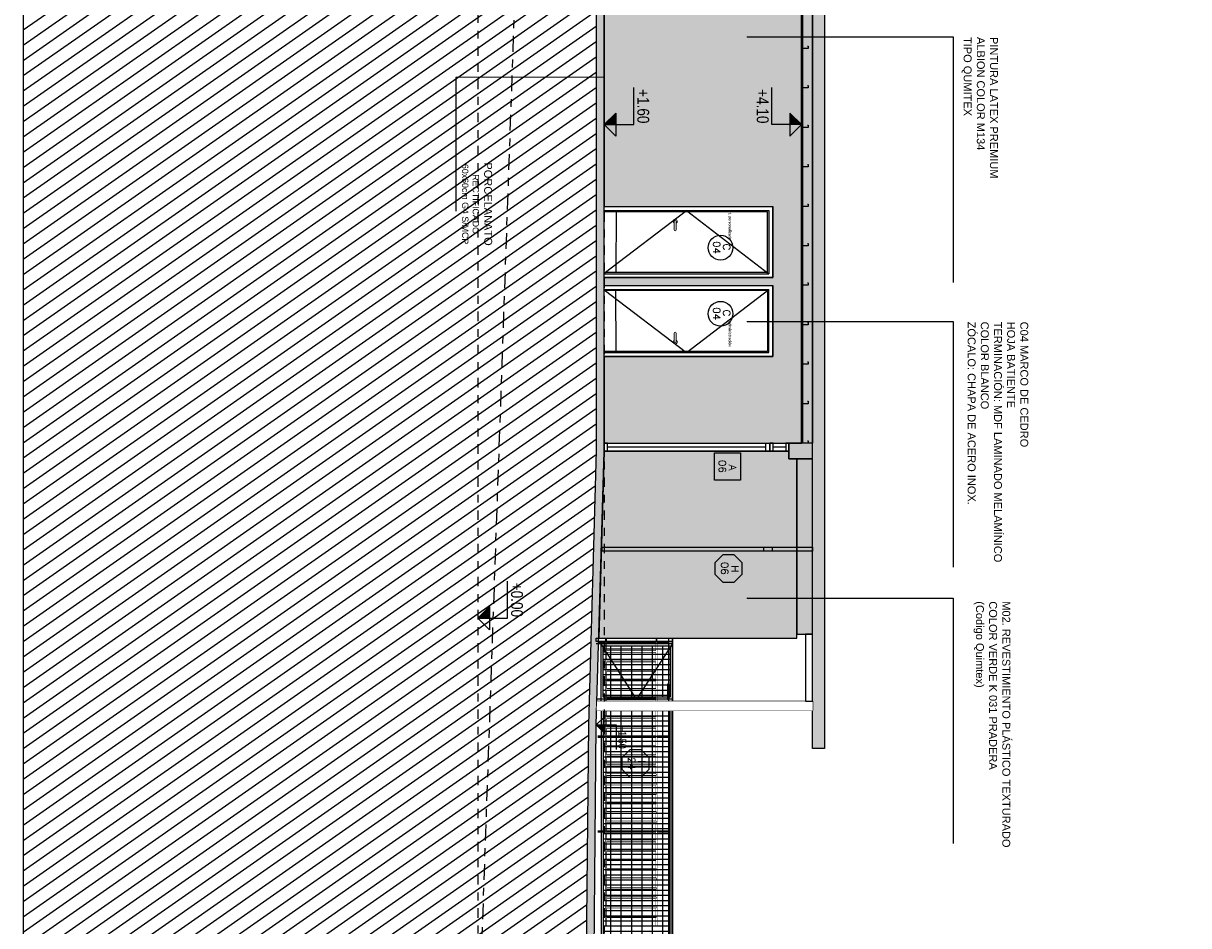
# Model space of a CAD drawing. Header units: millimetres. Extents: x 4617 to 4884, y 1258 to 1784.
# Tile 108 of 168: x 4701 to 4716, y 1393 to 1405. Entities that reach past the tile are written whole.
import ezdxf
from ezdxf.enums import TextEntityAlignment as Align

# ---------------------------------------------------------------- set-up
doc = ezdxf.new("R2010")
doc.units = ezdxf.units.MM
doc.header["$LTSCALE"] = 0.4
doc.set_wipeout_variables(frame=1)
for name, pattern in [('DASHDOT', [1, 0.5, -0.25, 0, -0.25]), ('HIDDEN', [9.525, 6.35, -3.175]), ('HIDDEN2', [4.7625, 3.175, -1.5875])]:
    doc.linetypes.add(name, pattern=pattern)
for name, color, linetype in [('00 AC - MUROS', 1, 'Continuous'), ('00 AC - SUELO', 1, 'Continuous'), ('200', 6, 'Continuous'), ('200cotas50', 1, 'Continuous'), ('A ALUMINIO', 4, 'Continuous'), ('A BARANDA', 4, 'Continuous'), ('A CARPINTERIA', 4, 'Continuous'), ('A HATCH TABIQUE', 254, 'Continuous'), ('A HERRERÍA', 4, 'Continuous'), ('A MURO', 1, 'Continuous'), ('A MURO VISTO', 2, 'Continuous'), ('A PROYECCION', 8, 'Continuous'), ('A PROYECCION 2', 2, 'Continuous'), ('A PROYECCION DISC', 253, 'HIDDEN2'), ('A VEGETACIÓN', 253, 'Continuous'), ('Hatch 354', 254, 'Continuous'), ('TXT', 3, 'Continuous'), ('TXT COTA', 3, 'Continuous'), ('TXT PLANILLAS', 3, 'Continuous')]:
    doc.layers.add(name, color=color, linetype=linetype)
doc.styles.add('arial', font='arial.ttf')
doc.styles.add('ARIAL NARROW', font='ARIALN.TTF')
doc.styles.add('ROMANS', font='romans', dxfattribs={"height": 2})
doc.styles.add('SaAS simplex', font='simplex.shx', dxfattribs={"width": 0.8})
doc.dimstyles.new('COTAS 125', dxfattribs={"dimscale": 0.01, "dimtxt": 15, "dimasz": 8, "dimexe": 5, "dimexo": 20, "dimgap": 10, "dimtad": 0, "dimzin": 9, "dimdsep": 46, "dimtxsty": 'SaAS simplex', "dimblk": 'OBLIQUE', "dimcen": 0, "dimclrd": 8, "dimclre": 8, "dimclrt": 256, "dimadec": 1, "dimazin": 0, "dimtfac": 1, "dimtmove": 2, "dimatfit": 3, "dimldrblk": 'OBLIQUE', "dimfxl": 10, "dimlwd": -1, "dimlwe": -1, "dimarcsym": 0})

# ---------------------------------------------------------------- blocks, each defined once
blk = doc.blocks.new('*U575')
at = {"color": 0, "linetype": 'ByBlock', "ltscale": 0.1}
blk.add_lwpolyline([(0, 0.344), (0.119, 0.344), (0.288, 0.175), (0.288, -0.064), (0.119, -0.233), (0, -0.233), (-0.119, -0.233), (-0.288, -0.064), (-0.288, 0.175), (-0.119, 0.344)], close=True, dxfattribs=at)
at = {"color": 0, "style": 'ROMANS', "width": 1.1}
blk.add_text('H', height=0.15, dxfattribs=at).set_placement((-0.088, 0.112))
at = {"color": 0, "linetype": 'ByBlock', "style": 'ROMANS', "width": 1.05}
blk.add_attdef('NRO', text='', height=0.15, dxfattribs=at).set_placement((0, -0.027), align=Align.MIDDLE)
blk = doc.blocks.new('*U468')
at = {"color": 0, "linetype": 'ByBlock'}
blk.add_lwpolyline([(-0.287, -0.195), (0.287, -0.195), (0.287, 0.354), (-0.287, 0.354)], close=True, dxfattribs=at)
at = {"color": 0, "linetype": 'ByBlock', "style": 'ROMANS', "width": 1.1}
blk.add_text('A', height=0.15, dxfattribs=at).set_placement((-0.088, 0.112))
at = {"color": 0, "linetype": 'ByBlock', "style": 'ROMANS', "width": 1.05}
blk.add_attdef('NRO', text='', height=0.15, dxfattribs=at).set_placement((0, -0.027), align=Align.MIDDLE)
blk = doc.blocks.new('Nivel corte')
at = {"color": 0}
for p, q in [((0, 0.2), (0.25, 0.2)), ((0, 0), (0, 0.2)), ((0.0784, 0.0784), (-0.0784, 0.0784)), ((0, 0), (-0.0784, 0.0784)), ((0, 0), (0.0784, 0.0784))]:
    blk.add_line(p, q, dxfattribs=at)
blk.add_solid([(0, 0), (0.0784, 0.0784), (0, 0.0784), (0.0784, 0.0784)], dxfattribs=at)
at = {"color": 0, "style": 'ARIAL NARROW', "flags": 4}
blk.add_attdef('NIVEL', text='', height=0.08, dxfattribs=at).set_placement((0.125, 0.2), align=Align.BOTTOM_CENTER)
blk = doc.blocks.new('Baranda larga')
at = {"color": 6}
for points in [[(-0.048, -2.738), (-0.945, -2.738), (-0.945, -2.748), (-0.048, -2.748)], [(-0.048, -3.938), (-0.945, -3.938), (-0.945, -3.948), (-0.048, -3.948)]]:
    blk.add_lwpolyline(points, dxfattribs=at)
at = {"color": 2}
for points in [[(-0.795, -3.938), (-0.785, -3.938), (-0.785, -2.748), (-0.795, -2.748)], [(-0.155, -3.938), (-0.145, -3.938), (-0.145, -2.748), (-0.155, -2.748)]]:
    blk.add_lwpolyline(points, close=True, dxfattribs=at)
for points in [[(-0.785, -3.993), (-0.785, -3.948), (-0.795, -3.948), (-0.795, -3.993)], [(-0.145, -3.993), (-0.145, -3.948), (-0.155, -3.948), (-0.155, -3.993)]]:
    blk.add_lwpolyline(points, dxfattribs=at)
at = {"layer": 'A PROYECCION'}
for points in [[(-0.785, -1.189), (-0.155, -1.189), (-0.155, -1.177), (-0.785, -1.177)], [(-0.785, -1.309), (-0.155, -1.309), (-0.155, -1.297), (-0.785, -1.297)], [(-0.785, -1.429), (-0.155, -1.429), (-0.155, -1.417), (-0.785, -1.417)], [(-0.785, -2.389), (-0.155, -2.389), (-0.155, -2.377), (-0.785, -2.377)], [(-0.785, -2.509), (-0.155, -2.509), (-0.155, -2.497), (-0.785, -2.497)], [(-0.785, -2.629), (-0.155, -2.629), (-0.155, -2.617), (-0.785, -2.617)], [(-0.785, -2.869), (-0.155, -2.869), (-0.155, -2.857), (-0.785, -2.857)], [(-0.785, -2.989), (-0.155, -2.989), (-0.155, -2.977), (-0.785, -2.977)], [(-0.785, -3.109), (-0.155, -3.109), (-0.155, -3.097), (-0.785, -3.097)], [(-0.785, -3.229), (-0.155, -3.229), (-0.155, -3.217), (-0.785, -3.217)], [(-0.785, -3.349), (-0.155, -3.349), (-0.155, -3.337), (-0.785, -3.337)], [(-0.785, -3.469), (-0.155, -3.469), (-0.155, -3.457), (-0.785, -3.457)], [(-0.785, -3.589), (-0.155, -3.589), (-0.155, -3.577), (-0.785, -3.577)], [(-0.785, -3.709), (-0.155, -3.709), (-0.155, -3.697), (-0.785, -3.697)], [(-0.785, -3.829), (-0.155, -3.829), (-0.155, -3.817), (-0.785, -3.817)]]:
    blk.add_lwpolyline(points, close=True, dxfattribs=at)
at = {"color": 2}
blk.add_wipeout([(-0.795, -3.938), (-0.785, -3.938), (-0.785, -2.748), (-0.795, -2.748)], dxfattribs=at)
blk.add_lwpolyline([(-0.795, -2.738), (-0.785, -2.738), (-0.785, -1.548), (-0.795, -1.548)], close=True, dxfattribs=at)
for points in [[(-0.785, -2.869), (-0.155, -2.869), (-0.155, -2.857), (-0.785, -2.857)], [(-0.785, -2.989), (-0.155, -2.989), (-0.155, -2.977), (-0.785, -2.977)], [(-0.785, -3.109), (-0.155, -3.109), (-0.155, -3.097), (-0.785, -3.097)], [(-0.785, -3.229), (-0.155, -3.229), (-0.155, -3.217), (-0.785, -3.217)], [(-0.785, -3.349), (-0.155, -3.349), (-0.155, -3.337), (-0.785, -3.337)], [(-0.785, -3.469), (-0.155, -3.469), (-0.155, -3.457), (-0.785, -3.457)], [(-0.785, -3.589), (-0.155, -3.589), (-0.155, -3.577), (-0.785, -3.577)], [(-0.785, -3.709), (-0.155, -3.709), (-0.155, -3.697), (-0.785, -3.697)], [(-0.785, -3.829), (-0.155, -3.829), (-0.155, -3.817), (-0.785, -3.817)]]:
    blk.add_wipeout(points).dxf.layer = 'A PROYECCION'
for points in [[(-0.795, -2.738), (-0.785, -2.738), (-0.785, -1.548), (-0.795, -1.548)], [(-0.155, -3.938), (-0.145, -3.938), (-0.145, -2.748), (-0.155, -2.748)]]:
    blk.add_wipeout(points, dxfattribs=at)
for points in [[(-0.795, -1.538), (-0.785, -1.538), (-0.785, -0.348), (-0.795, -0.348)], [(-0.155, -2.738), (-0.145, -2.738), (-0.145, -1.548), (-0.155, -1.548)]]:
    blk.add_lwpolyline(points, close=True, dxfattribs=at)
for points in [[(-0.785, -2.389), (-0.155, -2.389), (-0.155, -2.377), (-0.785, -2.377)], [(-0.785, -2.509), (-0.155, -2.509), (-0.155, -2.497), (-0.785, -2.497)], [(-0.785, -2.629), (-0.155, -2.629), (-0.155, -2.617), (-0.785, -2.617)]]:
    blk.add_wipeout(points).dxf.layer = 'A PROYECCION'
blk.add_wipeout([(-0.155, -2.738), (-0.145, -2.738), (-0.145, -1.548), (-0.155, -1.548)], dxfattribs=at)
blk.add_lwpolyline([(-0.995, -3.993), (-0.995, 0.317), (0.707, 3), (0.749, 2.973), (-0.945, 0.302), (-0.945, -3.993)], dxfattribs=at)
blk.add_lwpolyline([(-0.155, -1.538), (-0.145, -1.538), (-0.145, -0.348), (-0.155, -0.348)], close=True, dxfattribs=at)
at = {"color": 6}
blk.add_lwpolyline([(-0.048, -1.538), (-0.945, -1.538), (-0.945, -1.548), (-0.048, -1.548)], dxfattribs=at)
at = {"layer": 'A PROYECCION'}
for points in [[(-0.785, -1.669), (-0.155, -1.669), (-0.155, -1.657), (-0.785, -1.657)], [(-0.785, -1.789), (-0.155, -1.789), (-0.155, -1.777), (-0.785, -1.777)], [(-0.785, -1.909), (-0.155, -1.909), (-0.155, -1.897), (-0.785, -1.897)], [(-0.785, -2.029), (-0.155, -2.029), (-0.155, -2.017), (-0.785, -2.017)], [(-0.785, -2.149), (-0.155, -2.149), (-0.155, -2.137), (-0.785, -2.137)], [(-0.785, -2.269), (-0.155, -2.269), (-0.155, -2.257), (-0.785, -2.257)]]:
    blk.add_lwpolyline(points, close=True, dxfattribs=at)
at = {"color": 2}
blk.add_wipeout([(-0.795, -1.538), (-0.785, -1.538), (-0.785, -0.348), (-0.795, -0.348)], dxfattribs=at)
for points in [[(-0.785, -1.669), (-0.155, -1.669), (-0.155, -1.657), (-0.785, -1.657)], [(-0.785, -1.789), (-0.155, -1.789), (-0.155, -1.777), (-0.785, -1.777)], [(-0.785, -1.909), (-0.155, -1.909), (-0.155, -1.897), (-0.785, -1.897)], [(-0.785, -2.029), (-0.155, -2.029), (-0.155, -2.017), (-0.785, -2.017)], [(-0.785, -2.149), (-0.155, -2.149), (-0.155, -2.137), (-0.785, -2.137)], [(-0.785, -2.269), (-0.155, -2.269), (-0.155, -2.257), (-0.785, -2.257)]]:
    blk.add_wipeout(points).dxf.layer = 'A PROYECCION'
for points in [[(-0.785, -1.189), (-0.155, -1.189), (-0.155, -1.177), (-0.785, -1.177)], [(-0.785, -1.309), (-0.155, -1.309), (-0.155, -1.297), (-0.785, -1.297)], [(-0.785, -1.429), (-0.155, -1.429), (-0.155, -1.417), (-0.785, -1.417)]]:
    blk.add_wipeout(points).dxf.layer = 'A PROYECCION'
blk.add_wipeout([(-0.155, -1.538), (-0.145, -1.538), (-0.145, -0.348), (-0.155, -0.348)], dxfattribs=at)
at = {"layer": 'A PROYECCION'}
for points in [[(-0.785, -0.469), (-0.155, -0.469), (-0.155, -0.457), (-0.785, -0.457)], [(-0.785, -0.589), (-0.155, -0.589), (-0.155, -0.577), (-0.785, -0.577)], [(-0.785, -0.709), (-0.155, -0.709), (-0.155, -0.697), (-0.785, -0.697)], [(-0.785, -0.829), (-0.155, -0.829), (-0.155, -0.817), (-0.785, -0.817)], [(-0.785, -0.949), (-0.155, -0.949), (-0.155, -0.937), (-0.785, -0.937)], [(-0.785, -1.069), (-0.155, -1.069), (-0.155, -1.057), (-0.785, -1.057)]]:
    blk.add_lwpolyline(points, close=True, dxfattribs=at)
for points in [[(-0.785, -0.469), (-0.155, -0.469), (-0.155, -0.457), (-0.785, -0.457)], [(-0.785, -0.589), (-0.155, -0.589), (-0.155, -0.577), (-0.785, -0.577)], [(-0.785, -0.709), (-0.155, -0.709), (-0.155, -0.697), (-0.785, -0.697)], [(-0.785, -0.829), (-0.155, -0.829), (-0.155, -0.817), (-0.785, -0.817)], [(-0.785, -0.949), (-0.155, -0.949), (-0.155, -0.937), (-0.785, -0.937)], [(-0.785, -1.069), (-0.155, -1.069), (-0.155, -1.057), (-0.785, -1.057)]]:
    blk.add_wipeout(points).dxf.layer = 'A PROYECCION'
blk = doc.blocks.new('A$C1B253AFD')
at = {"layer": 'Hatch 354'}
h = blk.add_hatch(dxfattribs=at)
h.set_pattern_fill('_USER', color=254, scale=0.132, pattern_type=0)
h.set_pattern_definition([(0, (24.50442, 118.20313), (0, 0.132), [])])
h.paths.add_polyline_path([(0.1, 0.085), (0.1, 0.935), (0.75, 0.935), (0.75, 0.085)])
h.paths.add_polyline_path([(4.028, 0.935), (0.85, 0.935), (0.85, 0.085), (4.028, 0.085)])
at = {"layer": 'A HERRERÍA'}
for p, q in [((0.075, 0.96), (0.075, 0.06)), ((0.075, 0.06), (0.075, 0)), ((4.028, 0.085), (4.028, 0)), ((4.05, 0.06), (4.05, 0))]:
    blk.add_line(p, q, dxfattribs=at)
blk.add_lwpolyline([(0, 0.96), (0.043, 0.96), (0.043, 0), (0, 0)], close=True, dxfattribs=at)
at = {"color": 251}
for points in [[(0.807, 0.06), (0.807, 0.96), (0.85, 0.96), (0.85, 0.085), (0.85, 0.06)], [(3.191, 0.96), (4.028, 0.96), (4.028, 0.935), (3.191, 0.935)]]:
    blk.add_wipeout(points, dxfattribs=at)
at = {"layer": 'A PROYECCION 2'}
h = blk.add_hatch(color=8, dxfattribs=at)
h.dxf.hatch_style = 1
h.paths.add_polyline_path([(0.585, 0.923), (0.585, 0.902), (0.775, 0.902), (0.775, 0.923)])
at = {"layer": 'Hatch 354'}
h = blk.add_hatch(dxfattribs=at)
h.set_pattern_fill('_USER', color=254, scale=0.065, angle=90, pattern_type=0)
h.set_pattern_definition([(90, (24.50442, 118.20313), (-0.065, 4e-18), [])])
h.paths.add_polyline_path([(4.028, 0.935), (0.85, 0.935), (0.85, 0.085), (4.028, 0.085)])
h.paths.add_polyline_path([(0.1, 0.085), (0.1, 0.935), (0.75, 0.935), (0.75, 0.085)])
at = {"layer": 'A HERRERÍA'}
for p, q in [((0.775, 0.96), (0.775, 0.06)), ((0.807, 0.96), (0.807, 0)), ((0.775, 0.06), (0.775, 0))]:
    blk.add_line(p, q, dxfattribs=at)
for points in [[(0.043, 0.96), (0.807, 0.96), (0.807, 0.06), (0.043, 0.06)], [(0.1, 0.085), (0.1, 0.935), (0.75, 0.935), (0.75, 0.085)], [(4.028, 0.935), (0.85, 0.935), (0.85, 0.085), (4.028, 0.085)]]:
    blk.add_lwpolyline(points, close=True, dxfattribs=at)
at = {"layer": 'A HERRERÍA', "color": 254, "linetype": 'HIDDEN', "ltscale": 0.5}
blk.add_lwpolyline([(0.076, 0.96), (0.775, 0.51), (0.075, 0.06)], dxfattribs=at)
at = {"layer": 'A HERRERÍA'}
blk.add_lwpolyline([(4.05, 0.06), (4.05, 0.96), (0.807, 0.96), (0.807, 0.06), (4.028, 0.06)], dxfattribs=at)
at = {"layer": 'TXT COTA', "color": 2}
blk.add_lwpolyline([(0.585, 0.923), (0.585, 0.902), (0.775, 0.902), (0.775, 0.923)], close=True, dxfattribs=at)
blk = doc.blocks.new('_Oblique')
at = {"layer": 'TXT COTA', "color": 0, "lineweight": -2}
blk.add_line((-0.5, -0.5), (0.5, 0.5), dxfattribs=at)
blk = doc.blocks.new('*U470')
blk.add_circle((0.003, 0.055), 0.262)
at = {"style": 'ROMANS', "width": 1.1}
blk.add_text('C', height=0.15, dxfattribs=at).set_placement((-0.088, 0.112))
at = {"color": 0, "linetype": 'ByBlock', "style": 'ROMANS', "width": 1.05}
blk.add_attdef('NRO', text='', height=0.15, dxfattribs=at).set_placement((0, -0.027), align=Align.MIDDLE)

msp = doc.modelspace()

# ---------------------------------------------------------------- hatches: boundary and pattern name
at = {"layer": 'A ALUMINIO'}
h = msp.add_hatch(color=251, dxfattribs=at)
h.dxf.hatch_style = 1
h.paths.add_polyline_path([(4710.926, 1424.916), (4710.926, 1425.116), (4710.626, 1425.116), (4710.626, 1424.916)])
h.paths.add_polyline_path([(4710.926, 1399.259), (4710.926, 1399.459), (4710.626, 1399.459), (4710.626, 1399.259)])
at = {"layer": 'A HATCH TABIQUE'}
h = msp.add_hatch(dxfattribs=at)
h.set_pattern_fill('HONEY', color=256, scale=0.01, angle=630)
h.set_pattern_definition([(270, (4704.435495, 1455.981868), (0.027496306, -0.047625), [0.03175, -0.0635]), (30, (4704.435495, 1455.981868), (0.027496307, 0.047625), [0.03175, -0.0635]), (330, (4704.435495, 1455.981868), (0.054992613, -1e-10), [-0.0635, 0.03175])])
h.paths.add_polyline_path([(4711.076, 1395.589), (4710.926, 1395.589), (4710.926, 1430.199), (4711.076, 1430.199)])
at = {"layer": 'A MURO VISTO'}
h = msp.add_hatch(color=252, dxfattribs=at)
h.dxf.hatch_style = 1
h.paths.add_polyline_path([(4710.926, 1399.259), (4710.926, 1397.038), (4710.726, 1397.038), (4710.726, 1399.259)])
h.paths.add_polyline_path([(4710.726, 1425.116), (4710.726, 1427.269), (4710.926, 1427.269), (4710.926, 1425.116)])
at = {"layer": 'A VEGETACIÓN'}
h = msp.add_hatch(dxfattribs=at)
h.set_pattern_fill('LINE', color=253, scale=0.05, angle=-55, double=1)
h.set_pattern_definition([(215, (4561.47965, 1771.97546), (0.09105526, -0.13004039), [])])
edge = h.paths.add_edge_path()
edge.add_spline(control_points=[(4705.895, 1379.513), (4705.895, 1379.932), (4705.522, 1381.113), (4705.631, 1382.596), (4704.749, 1384.727), (4705.359, 1386.76), (4706.071, 1387.634), (4706.439, 1388.086)], knot_values=[0, 0, 0, 0, 2.876073, 5.925376, 6.914199, 8.567903, 10.341428, 10.341428, 10.341428, 10.341428], degree=3, periodic=0)
edge.add_line((4706.439, 1388.086), (4706.367, 1388.086))
edge.add_line((4706.367, 1388.086), (4706.027, 1388.086))
edge.add_line((4706.027, 1388.086), (4706.027, 1389.856))
edge.add_line((4706.027, 1389.856), (4706.199, 1389.856))
edge.add_line((4706.199, 1389.856), (4706.199, 1390.136))
edge.add_line((4706.199, 1390.136), (4706.376, 1390.136))
edge.add_line((4706.376, 1390.136), (4706.376, 1390.416))
edge.add_line((4706.376, 1390.416), (4706.554, 1390.416))
edge.add_line((4706.554, 1390.416), (4706.554, 1390.696))
edge.add_line((4706.554, 1390.696), (4706.732, 1390.696))
edge.add_line((4706.732, 1390.696), (4706.732, 1390.976))
edge.add_line((4706.732, 1390.976), (4706.91, 1390.976))
edge.add_line((4706.91, 1390.976), (4706.91, 1391.256))
edge.add_line((4706.91, 1391.256), (4707.088, 1391.256))
edge.add_line((4707.088, 1391.256), (4707.088, 1391.536))
edge.add_line((4707.088, 1391.536), (4707.266, 1391.536))
edge.add_line((4707.266, 1391.536), (4707.266, 1391.816))
edge.add_line((4707.266, 1391.816), (4707.444, 1391.816))
edge.add_line((4707.444, 1391.816), (4707.444, 1392.096))
edge.add_line((4707.444, 1392.096), (4707.622, 1392.096))
edge.add_line((4707.622, 1392.096), (4707.622, 1392.376))
edge.add_line((4707.622, 1392.376), (4707.8, 1392.376))
edge.add_line((4707.8, 1392.376), (4707.8, 1392.656))
edge.add_line((4707.8, 1392.656), (4707.978, 1392.656))
edge.add_line((4707.978, 1392.656), (4707.978, 1392.786))
edge.add_line((4707.978, 1392.786), (4707.857, 1392.786))
edge.add_line((4707.857, 1392.786), (4707.857, 1392.936))
edge.add_line((4707.857, 1392.936), (4708.057, 1392.936))
edge.add_line((4708.057, 1392.936), (4708.087, 1395.89))
edge.add_line((4708.087, 1395.89), (4708.187, 1399.361))
edge.add_line((4708.187, 1399.361), (4708.187, 1405.924))
edge.add_line((4708.187, 1405.924), (4708.067, 1405.924))
edge.add_line((4708.067, 1405.924), (4708.067, 1415.321))
edge.add_line((4708.067, 1415.321), (4708.187, 1415.321))
edge.add_line((4708.187, 1415.321), (4708.187, 1425.014))
edge.add_line((4708.187, 1425.014), (4708.107, 1427.318))
edge.add_line((4708.107, 1427.318), (4708.107, 1429.699))
edge.add_line((4708.107, 1429.699), (4706.597, 1429.699))
edge.add_line((4706.597, 1429.699), (4706.597, 1429.999))
edge.add_line((4706.597, 1429.999), (4706.597, 1433.242))
edge.add_line((4706.597, 1433.242), (4706.987, 1433.242))
edge.add_spline(control_points=[(4706.987, 1433.242), (4706.892, 1434.701), (4706.874, 1436.56), (4706.85, 1438.872), (4706.813, 1439.72), (4706.792, 1440.185)], knot_values=[0.266569, 0.266569, 0.266569, 0.266569, 4.641307, 5.841325, 7.216242, 7.216242, 7.216242, 7.216242], degree=3, periodic=0)
edge.add_line((4706.792, 1440.185), (4700.928, 1440.185))
edge.add_line((4700.928, 1440.185), (4700.928, 1376.272))
edge.add_line((4700.928, 1376.272), (4705.63, 1376.272))
edge.add_arc((3237.505, 1349.995), 1468.36, 1.025397, 1.099975)
edge.add_line((4705.595, 1378.183), (4705.595, 1378.703))
edge.add_line((4705.595, 1378.703), (4705.795, 1378.703))
edge.add_line((4705.795, 1378.703), (4705.795, 1379.413))
edge.add_line((4705.795, 1379.413), (4705.595, 1379.413))
edge.add_line((4705.595, 1379.413), (4705.595, 1379.513))
edge.add_line((4705.595, 1379.513), (4705.895, 1379.513))
edge = h.paths.add_edge_path(flags=16)
edge.add_line((4708.11, 1392.786), (4708.13, 1392.601))
edge.add_line((4708.13, 1392.601), (4708.106, 1392.381))
edge.add_line((4708.106, 1392.381), (4708.116, 1392.359))
edge.add_line((4708.116, 1392.359), (4708.102, 1392.326))
edge.add_line((4708.102, 1392.326), (4708.119, 1392.025))
edge.add_line((4708.119, 1392.025), (4708.091, 1391.586))
edge.add_line((4708.091, 1391.586), (4708.098, 1391.269))
edge.add_line((4708.098, 1391.269), (4708.066, 1391.008))
edge.add_line((4708.066, 1391.008), (4708.094, 1390.916))
edge.add_line((4708.094, 1390.916), (4708.047, 1390.802))
edge.add_line((4708.047, 1390.802), (4708.088, 1390.259))
edge.add_line((4708.088, 1390.259), (4708.053, 1390.069))
edge.add_line((4708.053, 1390.069), (4708.07, 1390.006))
edge.add_line((4708.07, 1390.006), (4706.467, 1390.006))
edge.add_line((4706.467, 1390.006), (4706.467, 1388.286))
edge.add_line((4706.467, 1388.286), (4706.367, 1388.286))
edge.add_line((4706.367, 1388.286), (4706.367, 1388.086))
edge.add_line((4706.367, 1388.086), (4706.027, 1388.086))
edge.add_line((4706.027, 1388.086), (4706.027, 1389.856))
edge.add_line((4706.027, 1389.856), (4706.199, 1389.856))
edge.add_line((4706.199, 1389.856), (4706.199, 1390.136))
edge.add_line((4706.199, 1390.136), (4706.376, 1390.136))
edge.add_line((4706.376, 1390.136), (4706.376, 1390.416))
edge.add_line((4706.376, 1390.416), (4706.554, 1390.416))
edge.add_line((4706.554, 1390.416), (4706.554, 1390.696))
edge.add_line((4706.554, 1390.696), (4706.732, 1390.696))
edge.add_line((4706.732, 1390.696), (4706.732, 1390.976))
edge.add_line((4706.732, 1390.976), (4706.91, 1390.976))
edge.add_line((4706.91, 1390.976), (4706.91, 1391.256))
edge.add_line((4706.91, 1391.256), (4707.088, 1391.256))
edge.add_line((4707.088, 1391.256), (4707.088, 1391.536))
edge.add_line((4707.088, 1391.536), (4707.266, 1391.536))
edge.add_line((4707.266, 1391.536), (4707.266, 1391.816))
edge.add_line((4707.266, 1391.816), (4707.444, 1391.816))
edge.add_line((4707.444, 1391.816), (4707.444, 1392.096))
edge.add_line((4707.444, 1392.096), (4707.622, 1392.096))
edge.add_line((4707.622, 1392.096), (4707.622, 1392.376))
edge.add_line((4707.622, 1392.376), (4707.8, 1392.376))
edge.add_line((4707.8, 1392.376), (4707.8, 1392.656))
edge.add_line((4707.8, 1392.656), (4707.978, 1392.656))
edge.add_line((4707.978, 1392.656), (4707.978, 1392.786))
edge.add_line((4707.978, 1392.786), (4708.11, 1392.786))
edge = h.paths.add_edge_path(flags=17)
edge.add_line((4708.11, 1392.786), (4708.13, 1392.601))
edge.add_line((4708.13, 1392.601), (4708.106, 1392.381))
edge.add_line((4708.106, 1392.381), (4708.116, 1392.359))
edge.add_line((4708.116, 1392.359), (4708.102, 1392.326))
edge.add_line((4708.102, 1392.326), (4708.119, 1392.025))
edge.add_line((4708.119, 1392.025), (4708.091, 1391.586))
edge.add_line((4708.091, 1391.586), (4708.098, 1391.269))
edge.add_line((4708.098, 1391.269), (4708.066, 1391.008))
edge.add_line((4708.066, 1391.008), (4708.094, 1390.916))
edge.add_line((4708.094, 1390.916), (4708.047, 1390.802))
edge.add_line((4708.047, 1390.802), (4708.088, 1390.259))
edge.add_line((4708.088, 1390.259), (4708.053, 1390.069))
edge.add_line((4708.053, 1390.069), (4708.07, 1390.006))
edge.add_line((4708.07, 1390.006), (4706.467, 1390.006))
edge.add_line((4706.467, 1390.006), (4706.467, 1388.286))
edge.add_line((4706.467, 1388.286), (4706.367, 1388.286))
edge.add_line((4706.367, 1388.286), (4706.367, 1388.086))
edge.add_line((4706.367, 1388.086), (4706.027, 1388.086))
edge.add_line((4706.027, 1388.086), (4706.027, 1389.856))
edge.add_line((4706.027, 1389.856), (4706.199, 1389.856))
edge.add_line((4706.199, 1389.856), (4706.199, 1390.136))
edge.add_line((4706.199, 1390.136), (4706.376, 1390.136))
edge.add_line((4706.376, 1390.136), (4706.376, 1390.416))
edge.add_line((4706.376, 1390.416), (4706.554, 1390.416))
edge.add_line((4706.554, 1390.416), (4706.554, 1390.696))
edge.add_line((4706.554, 1390.696), (4706.732, 1390.696))
edge.add_line((4706.732, 1390.696), (4706.732, 1390.976))
edge.add_line((4706.732, 1390.976), (4706.91, 1390.976))
edge.add_line((4706.91, 1390.976), (4706.91, 1391.256))
edge.add_line((4706.91, 1391.256), (4707.088, 1391.256))
edge.add_line((4707.088, 1391.256), (4707.088, 1391.536))
edge.add_line((4707.088, 1391.536), (4707.266, 1391.536))
edge.add_line((4707.266, 1391.536), (4707.266, 1391.816))
edge.add_line((4707.266, 1391.816), (4707.444, 1391.816))
edge.add_line((4707.444, 1391.816), (4707.444, 1392.096))
edge.add_line((4707.444, 1392.096), (4707.622, 1392.096))
edge.add_line((4707.622, 1392.096), (4707.622, 1392.376))
edge.add_line((4707.622, 1392.376), (4707.8, 1392.376))
edge.add_line((4707.8, 1392.376), (4707.8, 1392.656))
edge.add_line((4707.8, 1392.656), (4707.978, 1392.656))
edge.add_line((4707.978, 1392.656), (4707.978, 1392.786))
edge.add_line((4707.978, 1392.786), (4708.11, 1392.786))

# ---------------------------------------------------------------- linework, layer by layer
at = {"color": 6, "ltscale": 0.01}
for points in [[(4710.862, 1404.489), (4710.869, 1404.489), (4710.869, 1404.459), (4710.799, 1404.459), (4710.799, 1404.489), (4710.806, 1404.489)], [(4710.862, 1403.989), (4710.869, 1403.989), (4710.869, 1403.959), (4710.799, 1403.959), (4710.799, 1403.989), (4710.806, 1403.989)], [(4710.862, 1403.489), (4710.869, 1403.489), (4710.869, 1403.459), (4710.799, 1403.459), (4710.799, 1403.489), (4710.806, 1403.489)], [(4710.862, 1402.989), (4710.869, 1402.989), (4710.869, 1402.959), (4710.799, 1402.959), (4710.799, 1402.989), (4710.806, 1402.989)], [(4710.862, 1402.489), (4710.869, 1402.489), (4710.869, 1402.459), (4710.799, 1402.459), (4710.799, 1402.489), (4710.806, 1402.489)], [(4710.862, 1401.989), (4710.869, 1401.989), (4710.869, 1401.959), (4710.799, 1401.959), (4710.799, 1401.989), (4710.806, 1401.989)], [(4710.862, 1401.489), (4710.869, 1401.489), (4710.869, 1401.459), (4710.799, 1401.459), (4710.799, 1401.489), (4710.806, 1401.489)], [(4710.862, 1400.989), (4710.869, 1400.989), (4710.869, 1400.959), (4710.799, 1400.959), (4710.799, 1400.989), (4710.806, 1400.989)], [(4710.862, 1400.489), (4710.869, 1400.489), (4710.869, 1400.459), (4710.799, 1400.459), (4710.799, 1400.489), (4710.806, 1400.489)], [(4710.862, 1399.989), (4710.869, 1399.989), (4710.869, 1399.959), (4710.799, 1399.959), (4710.799, 1399.989), (4710.806, 1399.989)], [(4710.862, 1399.489), (4710.869, 1399.489), (4710.869, 1399.459), (4710.799, 1399.459), (4710.799, 1399.489), (4710.806, 1399.489)], [(4710.862, 1399.489), (4710.869, 1399.489), (4710.869, 1399.459), (4710.799, 1399.459), (4710.799, 1399.489), (4710.806, 1399.489)]]:
    msp.add_lwpolyline(points, dxfattribs=at)
at = {"layer": '00 AC - MUROS', "color": 2}
msp.add_lwpolyline([(4710.926, 1406.024), (4710.926, 1399.459), (4710.799, 1399.459), (4710.799, 1406.024)], close=True, dxfattribs=at)
at = {"layer": 'A ALUMINIO'}
for p, q in [((4710.332, 1399.459), (4710.332, 1399.359)), ((4710.387, 1399.359), (4710.387, 1399.459)), ((4710.586, 1399.409), (4710.427, 1399.409))]:
    msp.add_line(p, q, dxfattribs=at)
for points in [[(4710.427, 1399.359), (4710.427, 1399.459), (4710.387, 1399.459), (4710.387, 1399.359)], [(4710.626, 1399.359), (4710.626, 1399.459), (4710.586, 1399.459), (4710.586, 1399.359)]]:
    msp.add_lwpolyline(points, close=True, dxfattribs=at)
at = {"layer": 'A BARANDA'}
for p, q in [((4710.356, 1401.621), (4710.357, 1402.391)), ((4710.372, 1402.406), (4710.371, 1401.606)), ((4710.356, 1401.391), (4710.357, 1400.621)), ((4710.372, 1400.606), (4710.371, 1401.406))]:
    msp.add_line(p, q, dxfattribs=at)
at = {"layer": 'A HERRERÍA'}
for p, q in [((4710.307, 1398.089), (4710.307, 1398.139)), ((4710.417, 1398.089), (4710.417, 1398.139))]:
    msp.add_line(p, q, dxfattribs=at)
at = {"layer": 'A MURO', "color": 1}
msp.add_lwpolyline([(4711.076, 1395.589), (4710.926, 1395.589), (4710.926, 1430.199), (4711.076, 1430.199), (4711.076, 1395.589)], dxfattribs=at)
at = {"layer": 'A MURO VISTO', "color": 2}
for p, q in [((4710.337, 1402.456), (4710.337, 1402.456)), ((4710.337, 1400.556), (4710.337, 1400.556))]:
    msp.add_line(p, q, dxfattribs=at)
at = {"layer": 'A MURO VISTO'}
for p, q in [((4710.337, 1402.456), (4710.337, 1402.456)), ((4710.343, 1402.456), (4710.343, 1402.456)), ((4710.337, 1400.556), (4710.337, 1400.556)), ((4710.343, 1400.556), (4710.343, 1400.556))]:
    msp.add_line(p, q, dxfattribs=at)
for points in [[(4710.787, 1424.916), (4710.787, 1399.459)], [(4710.799, 1424.916), (4710.799, 1399.459)]]:
    msp.add_lwpolyline(points, dxfattribs=at)
at = {"layer": 'A MURO VISTO', "color": 1}
msp.add_lwpolyline([(4710.926, 1399.459), (4710.626, 1399.459), (4710.626, 1399.259), (4710.926, 1399.259)], dxfattribs=at)
at = {"layer": 'A MURO VISTO'}
msp.add_lwpolyline([(4710.726, 1397.038), (4710.926, 1397.038), (4710.926, 1399.259), (4710.726, 1399.259)], close=True, dxfattribs=at)

# ---------------------------------------------------------------- block references
at = {"layer": '200cotas50'}
ref = msp.add_blockref('Nivel corte', (4710.787, 1403.495), dxfattribs=dict(at, xscale=1.875, yscale=1.875, zscale=1.875, rotation=90.00000000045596))
ref.add_attrib('NIVEL', '+4.10', dxfattribs={"layer": '0', "color": 0, "height": 0.15, "rotation": 270, "style": 'ARIAL NARROW', "flags": 4}).set_placement((4710.175, 1403.727), align=Align.BOTTOM_CENTER)
at = {"layer": 'TXT PLANILLAS', "xscale": 0.6, "yscale": 0.6, "zscale": 0.6, "rotation": 269.9999999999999}
for p in [(4709.727, 1401.937), (4709.727, 1401.1)]:
    msp.add_blockref('*U470', p, dxfattribs=at).add_auto_attribs({'NRO': '04'})
at = {"layer": 'TXT PLANILLAS'}
ref = msp.add_blockref('*U468', (4709.8, 1399.164), dxfattribs=dict(at, xscale=-0.6, yscale=0.6, zscale=0.6, rotation=269.9999999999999))
ref.add_attrib('NRO', '06', dxfattribs={"layer": '0', "color": 0, "linetype": 'ByBlock', "height": 0.09, "rotation": 270, "style": 'ROMANS', "width": 1.05}).set_placement((4709.783, 1399.164), align=Align.MIDDLE)
ref = msp.add_blockref('*U575', (4709.83, 1397.872), dxfattribs=dict(at, xscale=-0.6, yscale=0.6, zscale=0.6, rotation=269.9999999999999))
ref.add_attrib('NRO', '06', dxfattribs={"layer": '0', "color": 0, "linetype": 'ByBlock', "height": 0.09, "rotation": 270, "style": 'ROMANS', "width": 1.05}).set_placement((4709.814, 1397.872), align=Align.MIDDLE)

# ---------------------------------------------------------------- texts
at = {"color": 251, "char_height": 0.035, "rotation": 270, "style": 'SaAS simplex'}
for s, insert, attachment_point in [('\\pi-0.08351;{\\fCalibri|b1|i0|c0|p34;at. personalizada}', (4709.898, 1402.322), 1), ('\\pi-0.08351;{\\fCalibri|b1|i0|c0|p34;administración}', (4709.898, 1400.682), 3)]:
    msp.add_mtext_dynamic_manual_height_columns(s, width=0.37516, gutter_width=12.5, heights=[0], dxfattribs=dict(at, insert=insert, attachment_point=attachment_point))
at = {"layer": 'TXT', "char_height": 0.1, "width": 3.09221, "attachment_point": 1, "rotation": 270, "style": 'arial'}
for s, insert in [('PINTURA LATEX PREMIUM^JALBION COLOR M134^JTIPO QUMITEX', (4713.274, 1404.605)), ('C04 MARCO DE CEDRO\\PHOJA BATIENTE\\PTERMINACIÓN: MDF LAMINADO MELAMÍNICO COLOR BLANCO\\PZÓCALO: CHAPA DE ACERO INOX.', (4713.658, 1400.998)), ('M02. REVESTIMIENTO PLÁSTICO TEXTURADO \\PCOLOR VERDE K 031 PRADERA \\P(Codigo Quimtex)', (4713.43, 1397.455))]:
    msp.add_mtext(s, dxfattribs=dict(at, insert=insert))

# ---------------------------------------------------------------- leaders
at = {"layer": 'A HERRERÍA', "color": 254, "ltscale": 0.5}
for points in [[(4710.098, 1404.607), (4712.707, 1404.607), (4712.707, 1401.496)], [(4710.098, 1401), (4712.707, 1401), (4712.707, 1397.889)], [(4710.098, 1397.496), (4712.707, 1397.496), (4712.707, 1394.385)]]:
    msp.add_leader(points, dimstyle='COTAS 125', override={"dimtxt": 5, "dimasz": 6, "dimldrblk": 'DotSmall'}, dxfattribs=at)

# ---------------------------------------------------------------- next in the draw order: block references
at = {"color": 6, "rotation": 180}
msp.add_blockref('Baranda larga', (4708.159, 1392.996), dxfattribs=at)

# ---------------------------------------------------------------- next in the draw order: hatches: boundary and pattern name
at = {"layer": 'A MURO VISTO'}
h = msp.add_hatch(color=117, dxfattribs=at)
h.dxf.hatch_style = 1
h.paths.add_polyline_path([(4710.726, 1399.259), (4710.626, 1399.259), (4710.626, 1399.359), (4708.287, 1399.359), (4708.218, 1396.989), (4710.726, 1396.989)])
h.paths.add_polyline_path([(4710.726, 1427.319), (4708.207, 1427.319), (4708.286, 1425.016), (4710.626, 1425.016), (4710.626, 1425.116), (4710.726, 1425.116)])
h.paths.add_polyline_path([(4709.786, 1427.019), (4709.236, 1427.019), (4709.236, 1426.419), (4709.786, 1426.419)], flags=16)
h = msp.add_hatch(color=117, dxfattribs=at)
h.dxf.hatch_style = 1
h.paths.add_polyline_path([(4708.287, 1399.459), (4710.787, 1399.459), (4710.787, 1406.024), (4708.286, 1406.024), (4708.286, 1402.456), (4710.422, 1402.456), (4710.422, 1401.556), (4708.286, 1401.556), (4708.286, 1401.456), (4710.421, 1401.456), (4710.421, 1400.556), (4708.286, 1400.556)])
h.paths.add_polyline_path([(4710.926, 1406.024), (4710.926, 1399.459), (4710.799, 1399.459), (4710.799, 1406.024)])

# ---------------------------------------------------------------- next in the draw order: linework, layer by layer
at = {"layer": '00 AC - MUROS', "color": 2}
for points in [[(4708.287, 1399.459), (4710.787, 1399.459), (4710.787, 1406.024), (4708.286, 1406.024), (4708.286, 1402.456), (4710.422, 1402.456), (4710.422, 1401.556), (4708.286, 1401.556), (4708.286, 1401.456), (4710.421, 1401.456), (4710.421, 1400.556), (4708.286, 1400.556)], [(4710.726, 1399.259), (4710.626, 1399.259), (4710.626, 1399.359), (4708.287, 1399.359), (4708.218, 1396.989), (4710.726, 1396.989)]]:
    msp.add_lwpolyline(points, close=True, dxfattribs=at)
at = {"layer": '00 AC - SUELO'}
for p, q in [((4708.287, 1399.359), (4708.286, 1406.024)), ((4708.087, 1395.89), (4708.057, 1392.936))]:
    msp.add_line(p, q, dxfattribs=at)
msp.add_lwpolyline([(4707.02, 1440.185), (4700.928, 1440.185), (4700.928, 1376.272), (4705.63, 1376.272)], dxfattribs=at)
at = {"layer": '200', "color": 90, "linetype": 'DASHDOT'}
msp.add_lwpolyline([(4706.792, 1440.185), (4706.987, 1433.242), (4707.024, 1409.133), (4707.187, 1406.118), (4706.687, 1391.777), (4705.991, 1387.14), (4704.972, 1385.159)], dxfattribs=at)
at = {"layer": '200', "color": 2, "linetype": 'DASHDOT', "ltscale": 0.6}
msp.add_lwpolyline([(4706.687, 1440.185), (4706.687, 1376.272)], dxfattribs=at)
at = {"layer": 'A ALUMINIO'}
for p, q in [((4708.287, 1399.459), (4710.586, 1399.459)), ((4710.332, 1399.409), (4708.327, 1399.409)), ((4708.287, 1399.359), (4710.586, 1399.359))]:
    msp.add_line(p, q, dxfattribs=at)
for points in [[(4708.327, 1399.359), (4708.327, 1399.459), (4708.287, 1399.459), (4708.287, 1399.359)], [(4708.261, 1398.089), (4708.261, 1398.139), (4710.926, 1398.139), (4710.926, 1398.089)]]:
    msp.add_lwpolyline(points, close=True, dxfattribs=at)
at = {"layer": 'A BARANDA'}
for p, q in [((4708.287, 1402.456), (4710.422, 1402.456)), ((4708.287, 1402.406), (4710.372, 1402.406)), ((4710.357, 1402.391), (4708.287, 1402.391)), ((4708.437, 1402.391), (4708.436, 1401.621)), ((4710.356, 1401.621), (4708.286, 1401.621)), ((4708.286, 1401.606), (4710.371, 1401.606)), ((4708.286, 1401.456), (4710.421, 1401.456)), ((4708.286, 1401.406), (4710.371, 1401.406)), ((4710.356, 1401.391), (4708.286, 1401.391)), ((4708.437, 1400.621), (4708.436, 1401.391)), ((4710.357, 1400.621), (4708.287, 1400.621)), ((4708.287, 1400.606), (4710.372, 1400.606))]:
    msp.add_line(p, q, dxfattribs=at)
for points in [[(4708.286, 1401.556), (4710.422, 1401.556), (4710.422, 1402.456)], [(4708.286, 1400.556), (4710.421, 1400.556), (4710.421, 1401.456)]]:
    msp.add_lwpolyline(points, dxfattribs=at)
at = {"layer": 'A CARPINTERIA', "lineweight": 13, "ltscale": 0.025}
for p, q in [((4709.174, 1402.266), (4709.174, 1402.161)), ((4709.199, 1402.266), (4709.199, 1402.161)), ((4709.174, 1400.747), (4709.174, 1400.851)), ((4709.199, 1400.747), (4709.199, 1400.851))]:
    msp.add_line(p, q, dxfattribs=at)
for centre, radius, start, end in [((4709.187, 1402.271), 0.026, 298.7357, 241.2643), ((4709.187, 1402.266), 0.0125, 0, 180), ((4709.186, 1402.161), 0.0125, 180, 0), ((4709.186, 1400.851), 0.0125, 0, 180), ((4709.187, 1400.741), 0.026, 118.7357, 61.2643), ((4709.187, 1400.747), 0.0125, 180, 0)]:
    msp.add_arc(centre, radius, start, end, dxfattribs=at)
at = {"layer": 'A MURO'}
msp.add_lwpolyline([(4731.874, 1376.272), (4731.874, 1440.185), (4700.928, 1440.185), (4700.928, 1376.272)], close=True, dxfattribs=at)
at = {"layer": 'A PROYECCION DISC', "linetype": 'ByBlock', "ltscale": 0.1}
for points in [[(4708.286, 1401.611), (4709.329, 1402.406), (4710.371, 1401.606)], [(4708.286, 1401.401), (4709.329, 1400.606), (4710.371, 1401.406)]]:
    msp.add_lwpolyline(points, dxfattribs=at)

# ---------------------------------------------------------------- next in the draw order: block references
at = {"layer": '200cotas50'}
ref = msp.add_blockref('Nivel corte', (4708.287, 1403.495, -0.015), dxfattribs=dict(at, xscale=-1.875, yscale=1.875, zscale=1.875, rotation=269.9999999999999))
ref.add_attrib('NIVEL', '+1.60', dxfattribs={"layer": '0', "color": 0, "height": 0.15, "rotation": 270, "style": 'ARIAL NARROW', "flags": 4}).set_placement((4708.662, 1403.727, -0.015), align=Align.BOTTOM_CENTER)
ref = msp.add_blockref('Nivel corte', (4706.687, 1397.24), dxfattribs=dict(at, xscale=-1.875, yscale=1.875, zscale=1.875, rotation=269.9999999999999))
ref.add_attrib('NIVEL', '+0.00', dxfattribs={"layer": '0', "color": 0, "height": 0.15, "rotation": 270, "style": 'ARIAL NARROW', "flags": 4}).set_placement((4707.062, 1397.472), align=Align.BOTTOM_CENTER)

# ---------------------------------------------------------------- next in the draw order: texts
at = {"layer": 'TXT', "insert": (4706.676, 1402.488, 9.957), "char_height": 0.08, "width": 3.05728, "attachment_point": 5, "rotation": 270.0503, "style": 'arial'}
msp.add_mtext('{\\H1.25x;PORCELANATO \\P\\H0.8x;RECTIFICADO \\P60x60cm G4 S/MCP}', dxfattribs=at)

# ---------------------------------------------------------------- next in the draw order: leaders
at = {"layer": 'A HERRERÍA', "color": 254, "ltscale": 0.5}
msp.add_leader([(4708.287, 1404.095, -0.015), (4706.409, 1404.094, -0.015), (4706.409, 1402.4, -0.015)], dimstyle='COTAS 125', override={"dimtxt": 5, "dimasz": 6, "dimldrblk": 'DotSmall'}, dxfattribs=at)

# ---------------------------------------------------------------- next in the draw order: block references
at = {"layer": '00 AC - SUELO', "rotation": 269.9999999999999}
msp.add_blockref('A$C1B253AFD', (4708.187, 1396.989), dxfattribs=at)

# ---------------------------------------------------------------- next in the draw order: hatches: boundary and pattern name
at = {"layer": 'A MURO'}
h = msp.add_hatch(color=256, dxfattribs=at)
h.dxf.hatch_style = 1
h.paths.add_polyline_path([(4708.287, 1399.359), (4708.287, 1406.024), (4708.167, 1406.024), (4708.167, 1415.221), (4708.287, 1415.221), (4708.287, 1425.016), (4708.207, 1427.319), (4708.207, 1429.999), (4706.697, 1429.999), (4706.697, 1433.042), (4707.197, 1433.042), (4707.197, 1433.242), (4706.597, 1433.242), (4706.597, 1429.999), (4706.597, 1429.699), (4708.107, 1429.699), (4708.107, 1427.318), (4708.187, 1425.014), (4708.187, 1415.321), (4708.067, 1415.321), (4708.067, 1405.924), (4708.187, 1405.924), (4708.187, 1399.361), (4708.087, 1395.89), (4708.057, 1392.936), (4707.857, 1392.936), (4707.857, 1392.786), (4708.157, 1392.786), (4708.157, 1392.936), (4708.187, 1395.888)])
h.paths.add_polyline_path([(4706.562, 1388.286), (4706.562, 1389.856), (4708.157, 1389.856), (4708.157, 1390.006), (4706.437, 1390.006), (4706.462, 1390.006), (4706.462, 1388.286), (4706.362, 1388.286), (4706.362, 1388.086), (4706.737, 1388.086), (4706.737, 1388.286)])

# ---------------------------------------------------------------- next in the draw order: linework, layer by layer
at = {"layer": '00 AC - SUELO'}
for p, q in [((4708.187, 1395.888), (4708.287, 1399.359)), ((4708.157, 1392.936), (4708.187, 1395.888))]:
    msp.add_line(p, q, dxfattribs=at)
at = {"layer": 'A ALUMINIO'}
msp.add_lwpolyline([(4710.926, 1396.189), (4710.926, 1396.069), (4708.192, 1396.069), (4708.195, 1396.189)], close=True, dxfattribs=at)

# ---------------------------------------------------------------- next in the draw order: block references
at = {"layer": '200cotas50', "xscale": 1.25, "yscale": 1.25, "zscale": 1.25, "rotation": 270.0000000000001}
msp.add_blockref('Nivel corte', (4708.187, 1395.888), dxfattribs=at).add_auto_attribs({'NIVEL': '+1.50'})
at = {"layer": 'TXT PLANILLAS'}
ref = msp.add_blockref('*U575', (4708.651, 1395.4), dxfattribs=dict(at, xscale=-0.6, yscale=0.6, zscale=0.6, rotation=269.9999999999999))
ref.add_attrib('NRO', '24', dxfattribs={"layer": '0', "color": 0, "linetype": 'ByBlock', "height": 0.09, "rotation": 270, "style": 'ROMANS', "width": 1.05}).set_placement((4708.635, 1395.4), align=Align.MIDDLE)

# ---------------------------------------------------------------- next in the draw order: wipeouts: each hides what was drawn before it
msp.add_wipeout([(4710.926, 1396.189), (4710.926, 1396.069), (4708.192, 1396.069), (4708.195, 1396.189)]).dxf.layer = 'A ALUMINIO'

# ---------------------------------------------------------------- next in the draw order: linework, layer by layer
at = {"layer": '00 AC - SUELO'}
msp.add_lwpolyline([(4708.187, 1405.924), (4708.187, 1399.361), (4708.087, 1395.89)], dxfattribs=at)
at = {"layer": '200', "color": 2, "linetype": 'DASHDOT', "ltscale": 0.6}
msp.add_lwpolyline([(4708.287, 1440.185), (4708.287, 1376.272)], dxfattribs=at)
at = {"layer": 'A ALUMINIO'}
msp.add_lwpolyline([(4710.837, 1397.038), (4710.837, 1396.189), (4710.926, 1396.189), (4710.926, 1397.038)], close=True, dxfattribs=at)

doc.saveas('drawing.dxf')
